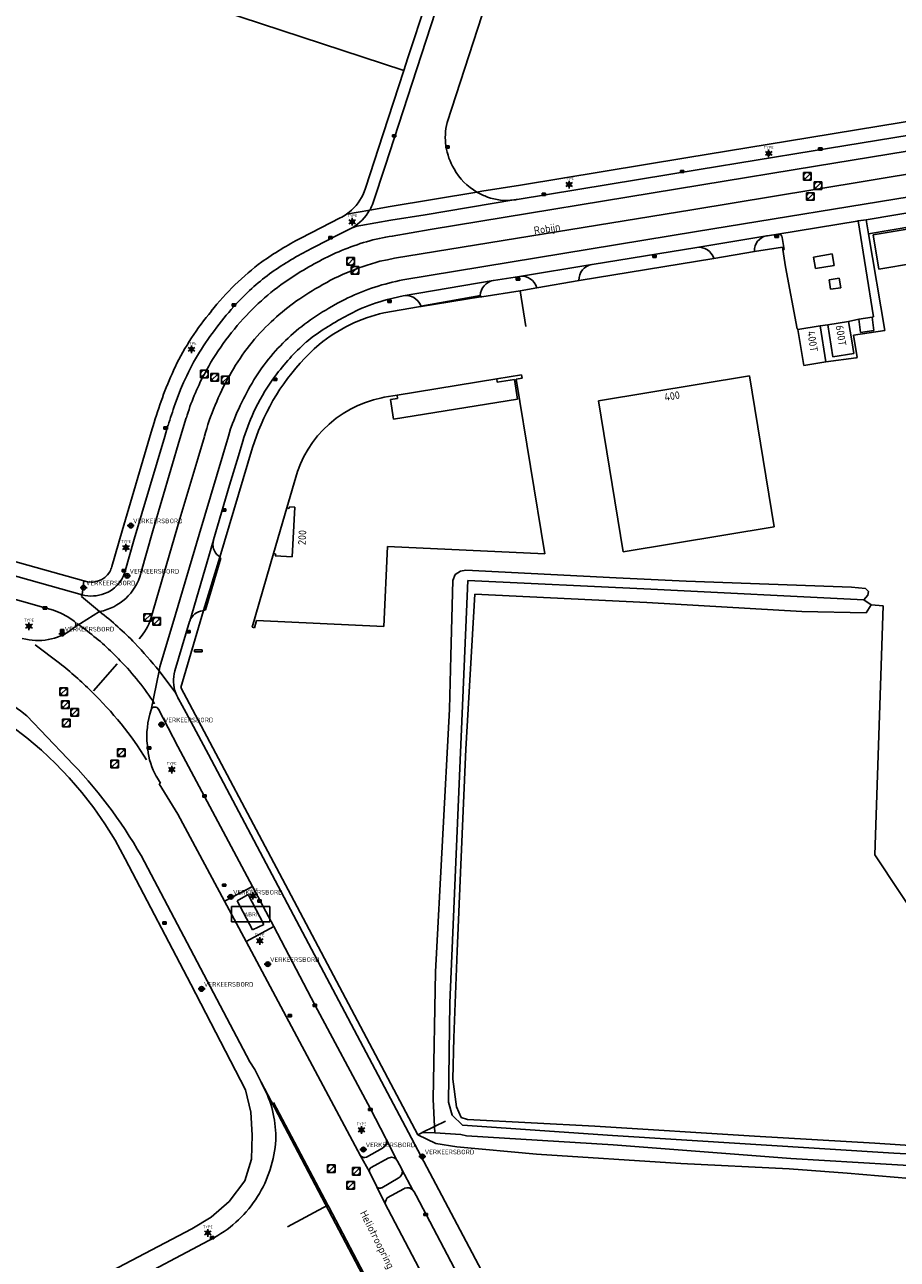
# Model space of a CAD drawing. Header units: metres. Extents: x 102000 to 105000, y 414600 to 420766.
# Tile 205 of 206: x 103264 to 103378, y 420182 to 420344. Entities that reach past the tile are written whole.
import ezdxf
from ezdxf.enums import TextEntityAlignment as Align

# ---------------------------------------------------------------- set-up
doc = ezdxf.new("R2010")
doc.units = ezdxf.units.M
doc.layers.get('0').update_dxf_attribs({"color": 8})
doc.styles.add('MtXpl_NLCS-ISO', font='NLCS-ISO.ttf')
doc.styles.add('NLCS-ISO', font='NLCS-ISO.ttf')

msp = doc.modelspace()

# ---------------------------------------------------------------- linework, layer by layer
for p, q in [((103218.69, 420368.63), (103313.39, 420337.53)), ((103314.48, 420335.86), (103318.19, 420347.35)), ((103313.93, 420339.18), (103316.29, 420346.43)), ((103323.65, 420344.8), (103319.05, 420330.71)), ((103313.39, 420337.53), (103313.93, 420339.18)), ((103313.39, 420337.53), (103310.69, 420329.23)), ((103310.94, 420325.02), (103314.48, 420335.86)), ((103367.25, 420324.99), (103427.62, 420334.89)), ((103366.5, 420328.77), (103395.74, 420333.53)), ((103394.08, 420331.43), (103366.93, 420327)), ((103367.15, 420321.96), (103427.65, 420331.9)), ((103310.69, 420329.23), (103308.36, 420322.15)), ((103311.89, 420328.83), (103312.34, 420329.13)), ((103312.34, 420328.83), (103311.89, 420329.13)), ((103312.34, 420329.13), (103311.89, 420329.13)), ((103311.89, 420329.13), (103311.89, 420328.83)), ((103311.89, 420328.83), (103312.34, 420328.83)), ((103312.34, 420328.83), (103312.34, 420329.13)), ((103318.86, 420327.38), (103319.31, 420327.68)), ((103319.31, 420327.38), (103318.86, 420327.68)), ((103319.31, 420327.68), (103318.86, 420327.68)), ((103318.86, 420327.68), (103318.86, 420327.38)), ((103319.31, 420327.38), (103319.31, 420327.68)), ((103350.26, 420326.11), (103366.5, 420328.77)), ((103318.86, 420327.38), (103319.31, 420327.38)), ((103328.66, 420322.54), (103350.26, 420326.11)), ((103366.93, 420327), (103352.03, 420324.58)), ((103360.88, 420326.78), (103361.35, 420326.78)), ((103360.88, 420326.58), (103361.35, 420326.58)), ((103367.64, 420327.12), (103368.09, 420327.42)), ((103368.09, 420327.12), (103367.64, 420327.42)), ((103368.09, 420327.42), (103367.64, 420327.42)), ((103367.64, 420327.42), (103367.64, 420327.12)), ((103367.64, 420327.12), (103368.09, 420327.12)), ((103368.09, 420327.12), (103368.09, 420327.42)), ((103309.37, 420320.25), (103310.94, 420325.02)), ((103352.03, 420324.58), (103328.23, 420320.66)), ((103349.58, 420324.16), (103350.03, 420324.46)), ((103350.03, 420324.16), (103349.58, 420324.46)), ((103350.03, 420324.46), (103349.58, 420324.46)), ((103349.58, 420324.46), (103349.58, 420324.16)), ((103350.03, 420324.16), (103350.03, 420324.46)), ((103352.38, 420322.58), (103367.25, 420324.99)), ((103349.58, 420324.16), (103350.03, 420324.16)), ((103398.91, 420324.15), (103351.66, 420316.46)), ((103366.68, 420324.16), (103365.68, 420324.16)), ((103365.68, 420324.16), (103365.68, 420323.16)), ((103365.68, 420323.16), (103366.68, 420323.16)), ((103365.83, 420323.31), (103366.54, 420324.02)), ((103366.68, 420323.16), (103366.68, 420324.16)), ((103368.08, 420322.97), (103367.08, 420322.97)), ((103367.08, 420322.97), (103367.08, 420321.97)), ((103367.23, 420322.12), (103367.94, 420322.83)), ((103368.08, 420321.97), (103368.08, 420322.97)), ((103308.36, 420322.15), (103308.05, 420321.32)), ((103311.59, 420319.74), (103322.94, 420321.62)), ((103316.85, 420316.71), (103352.38, 420322.58)), ((103322.94, 420321.62), (103323.61, 420321.76)), ((103323.61, 420321.76), (103328.66, 420322.54)), ((103331.48, 420321.18), (103331.93, 420321.48)), ((103331.93, 420321.18), (103331.48, 420321.48)), ((103331.93, 420321.48), (103331.48, 420321.48)), ((103331.48, 420321.48), (103331.48, 420321.18)), ((103331.48, 420321.18), (103331.93, 420321.18)), ((103331.93, 420321.18), (103331.93, 420321.48)), ((103334.77, 420322.71), (103335.23, 420322.71)), ((103334.77, 420322.51), (103335.23, 420322.51)), ((103351.06, 420319.31), (103367.15, 420321.96)), ((103367.08, 420321.54), (103366.08, 420321.54)), ((103366.08, 420321.54), (103366.08, 420320.54)), ((103366.23, 420320.69), (103366.93, 420321.39)), ((103367.08, 420321.97), (103368.08, 420321.97)), ((103367.08, 420320.54), (103367.08, 420321.54)), ((103308.92, 420319.26), (103311.59, 420319.74)), ((103327.79, 420320.59), (103316.16, 420318.63)), ((103366.08, 420320.54), (103367.08, 420320.54)), ((103302.54, 420316.94), (103305.06, 420318.23)), ((103305.9, 420318.72), (103308.92, 420319.26)), ((103311.7, 420317.95), (103307.77, 420317.25)), ((103316.16, 420318.63), (103311.7, 420317.95)), ((103312.18, 420312.98), (103351.06, 420319.31)), ((103372.83, 420317.85), (103373.86, 420318)), ((103373.86, 420318), (103381.82, 420319.34)), ((103373.86, 420318), (103374.18, 420316.14)), ((103299.9, 420315.59), (103302.54, 420316.94)), ((103306.26, 420316.76), (103304.2, 420315.72)), ((103306.4, 420317.84), (103306.87, 420317.84)), ((103306.4, 420317.64), (103306.87, 420317.64)), ((103307.25, 420317.17), (103306.63, 420316.96)), ((103307.77, 420317.25), (103307.25, 420317.17)), ((103311.88, 420315.87), (103316.85, 420316.71)), ((103351.66, 420316.46), (103313.27, 420310.12)), ((103362.33, 420316.13), (103372.67, 420317.83)), ((103372.67, 420317.83), (103372.83, 420317.85)), ((103372.83, 420317.85), (103374.84, 420305.29)), ((103374.18, 420316.14), (103380.11, 420317.16)), ((103374.76, 420316.03), (103379.51, 420316.79)), ((103304.2, 420315.72), (103301.9, 420314.55)), ((103303.57, 420315.5), (103304.02, 420315.8)), ((103304.02, 420315.5), (103303.57, 420315.8)), ((103304.02, 420315.8), (103303.57, 420315.8)), ((103303.57, 420315.8), (103303.57, 420315.5)), ((103303.57, 420315.5), (103304.02, 420315.5)), ((103304.02, 420315.5), (103304.02, 420315.8)), ((103360.85, 420315.9), (103351.73, 420314.38)), ((103360.86, 420315.9), (103360.85, 420315.9)), ((103360.91, 420315.91), (103360.86, 420315.9)), ((103360.86, 420315.9), (103360.86, 420315.9)), ((103360.96, 420315.91), (103360.91, 420315.91)), ((103362.33, 420316.13), (103360.96, 420315.91)), ((103361.93, 420315.67), (103362.38, 420315.97)), ((103362.38, 420315.67), (103361.93, 420315.97)), ((103362.38, 420315.97), (103361.93, 420315.97)), ((103361.93, 420315.97), (103361.93, 420315.67)), ((103361.93, 420315.67), (103362.38, 420315.67)), ((103362.38, 420315.67), (103362.38, 420315.97)), ((103363.14, 420314.11), (103362.89, 420315.68)), ((103376.32, 420303.49), (103374.18, 420316.14)), ((103375.52, 420311.52), (103374.76, 420316.03)), ((103306.94, 420313.05), (103305.94, 420313.05)), ((103305.94, 420313.05), (103305.94, 420312.05)), ((103306.94, 420312.05), (103306.94, 420313.05)), ((103351.73, 420314.38), (103338.03, 420312.16)), ((103345.95, 420313.06), (103346.4, 420313.36)), ((103346.4, 420313.06), (103345.95, 420313.36)), ((103346.4, 420313.36), (103345.95, 420313.36)), ((103345.95, 420313.36), (103345.95, 420313.06)), ((103345.95, 420313.06), (103346.4, 420313.06)), ((103346.4, 420313.06), (103346.4, 420313.36)), ((103353.94, 420312.91), (103359.24, 420313.86)), ((103359.24, 420313.86), (103362.9, 420314.41)), ((103362.9, 420314.41), (103362.96, 420314.09)), ((103362.96, 420314.09), (103363.14, 420314.11)), ((103362.96, 420314.09), (103363.32, 420311.83)), ((103369.41, 420313.52), (103366.98, 420313.12)), ((103366.98, 420313.12), (103367.25, 420311.61)), ((103369.68, 420312.03), (103369.41, 420313.52)), ((103305.94, 420312.05), (103306.94, 420312.05)), ((103306.09, 420312.2), (103306.79, 420312.91)), ((103307.49, 420311.89), (103306.49, 420311.89)), ((103306.49, 420311.89), (103306.49, 420310.89)), ((103306.64, 420311.04), (103307.35, 420311.75)), ((103307.49, 420310.89), (103307.49, 420311.89)), ((103310.26, 420312.57), (103311.23, 420312.77)), ((103311.23, 420312.77), (103312.18, 420312.96)), ((103328.52, 420310.59), (103337.98, 420312.15)), ((103336.3, 420310.06), (103353.93, 420312.95)), ((103338.01, 420312.16), (103337.98, 420312.15)), ((103338.03, 420312.16), (103338.01, 420312.16)), ((103353.93, 420312.95), (103353.93, 420312.93)), ((103353.93, 420312.93), (103353.94, 420312.91)), ((103363.32, 420311.83), (103364.85, 420303.72)), ((103367.25, 420311.61), (103369.68, 420312.03)), ((103380.21, 420312.3), (103375.52, 420311.52)), ((103306.49, 420310.89), (103307.49, 420310.89)), ((103313.31, 420308.06), (103325.09, 420310.04)), ((103325.11, 420310.04), (103325.09, 420310.04)), ((103325.12, 420310.04), (103325.11, 420310.04)), ((103328.52, 420310.59), (103325.12, 420310.04)), ((103328.1, 420310.11), (103328.55, 420310.41)), ((103328.55, 420310.11), (103328.1, 420310.41)), ((103328.55, 420310.41), (103328.1, 420310.41)), ((103328.1, 420310.41), (103328.1, 420310.11)), ((103328.1, 420310.11), (103328.55, 420310.11)), ((103328.55, 420310.11), (103328.55, 420310.41)), ((103336.3, 420310.06), (103330.77, 420309.1)), ((103370.34, 420310.34), (103369.02, 420310.13)), ((103369.02, 420310.13), (103369.22, 420308.9)), ((103370.54, 420309.11), (103370.34, 420310.34)), ((103323.59, 420307.93), (103328.59, 420308.72)), ((103328.59, 420308.72), (103330.77, 420309.1)), ((103328.59, 420308.72), (103329.36, 420304.04)), ((103369.22, 420308.9), (103370.54, 420309.11)), ((103290.93, 420306.7), (103291.38, 420307)), ((103291.38, 420306.7), (103290.93, 420307)), ((103291.38, 420307), (103290.93, 420307)), ((103290.93, 420307), (103290.93, 420306.7)), ((103290.93, 420306.7), (103291.38, 420306.7)), ((103291.45, 420306.98), (103291.15, 420306.63)), ((103291.38, 420306.7), (103291.38, 420307)), ((103292.15, 420307.7), (103291.45, 420306.98)), ((103310.77, 420305.83), (103315.32, 420306.61)), ((103313.31, 420308.06), (103311.24, 420307.55)), ((103311.29, 420307.16), (103311.74, 420307.46)), ((103311.74, 420307.16), (103311.29, 420307.46)), ((103311.74, 420307.46), (103311.29, 420307.46)), ((103311.29, 420307.46), (103311.29, 420307.16)), ((103311.29, 420307.16), (103311.74, 420307.16)), ((103311.74, 420307.16), (103311.74, 420307.46)), ((103315.32, 420306.61), (103315.64, 420306.66)), ((103315.63, 420306.71), (103315.6, 420306.76)), ((103315.63, 420306.71), (103323.4, 420308.07)), ((103315.64, 420306.66), (103315.63, 420306.71)), ((103323.43, 420307.9), (103315.64, 420306.66)), ((103323.4, 420308.07), (103323.43, 420307.9)), ((103323.43, 420307.9), (103323.59, 420307.93)), ((103372.89, 420305.01), (103371.57, 420304.69)), ((103372.89, 420305.01), (103374.64, 420305.26)), ((103373.14, 420303.25), (103372.89, 420305.01)), ((103374.84, 420305.29), (103374.64, 420305.26)), ((103374.64, 420305.26), (103374.89, 420303.5)), ((103364.85, 420303.72), (103364.94, 420303.63)), ((103364.94, 420303.63), (103367.86, 420304.1)), ((103365.69, 420298.92), (103364.94, 420303.63)), ((103368.84, 420304.26), (103367.86, 420304.1)), ((103367.86, 420304.1), (103368.61, 420299.39)), ((103368.84, 420304.26), (103371.57, 420304.69)), ((103369.5, 420300.06), (103368.84, 420304.26)), ((103371.57, 420304.69), (103371.97, 420302.15)), ((103372.22, 420302.88), (103376.32, 420303.49)), ((103374.89, 420303.5), (103373.14, 420303.25)), ((103301.38, 420302.63), (103300.59, 420301.99)), ((103302.21, 420303.21), (103301.38, 420302.63)), ((103371.97, 420302.15), (103372.24, 420300.49)), ((103372.68, 420299.97), (103372.22, 420302.88)), ((103285.38, 420301.15), (103285.84, 420301.15)), ((103285.38, 420300.95), (103285.84, 420300.95)), ((103372.24, 420300.49), (103369.5, 420300.06)), ((103368.61, 420299.39), (103365.69, 420298.92)), ((103368.61, 420299.39), (103372.54, 420299.93)), ((103372.54, 420299.93), (103372.68, 420299.97)), ((103287.78, 420298.3), (103286.78, 420298.3)), ((103286.78, 420298.3), (103286.78, 420297.3)), ((103286.78, 420297.3), (103287.78, 420297.3)), ((103286.92, 420297.45), (103287.63, 420298.16)), ((103287.78, 420297.3), (103287.78, 420298.3)), ((103289.15, 420297.89), (103288.15, 420297.89)), ((103288.15, 420297.89), (103288.15, 420296.89)), ((103288.15, 420296.89), (103289.15, 420296.89)), ((103288.29, 420297.04), (103289, 420297.74)), ((103289.15, 420296.89), (103289.15, 420297.89)), ((103290.53, 420297.55), (103289.53, 420297.55)), ((103289.53, 420297.55), (103289.53, 420296.55)), ((103289.68, 420296.7), (103290.39, 420297.4)), ((103290.53, 420296.55), (103290.53, 420297.55)), ((103296.55, 420297.53), (103296.26, 420297.15)), ((103296.33, 420296.97), (103296.78, 420297.27)), ((103296.78, 420296.97), (103296.33, 420297.27)), ((103296.78, 420297.27), (103296.33, 420297.27)), ((103296.33, 420297.27), (103296.33, 420296.97)), ((103296.33, 420296.97), (103296.78, 420296.97)), ((103296.78, 420296.97), (103296.78, 420297.27)), ((103325.54, 420297.18), (103312.51, 420295.04)), ((103328.78, 420297.7), (103325.54, 420297.18)), ((103325.61, 420296.74), (103325.54, 420297.18)), ((103325.54, 420297.18), (103325.61, 420296.74)), ((103327.85, 420297.1), (103325.61, 420296.74)), ((103325.61, 420296.74), (103327.85, 420297.1)), ((103328.26, 420294.54), (103327.85, 420297.1)), ((103327.85, 420297.1), (103328.26, 420294.54)), ((103328.09, 420297.16), (103328.85, 420297.28)), ((103331.81, 420274.29), (103328.09, 420297.16)), ((103328.85, 420297.28), (103328.78, 420297.7)), ((103358.59, 420297.57), (103338.86, 420294.32)), ((103361.84, 420277.83), (103358.59, 420297.57)), ((103284.17, 420295.77), (103283.47, 420293.9)), ((103284.56, 420296.69), (103284.17, 420295.77)), ((103289.53, 420296.55), (103290.53, 420296.55)), ((103307.37, 420293.69), (103306.39, 420293.2)), ((103308.39, 420294.11), (103307.37, 420293.69)), ((103309.43, 420294.45), (103308.39, 420294.11)), ((103310.5, 420294.71), (103309.43, 420294.45)), ((103310.8, 420294.77), (103310.5, 420294.71)), ((103312.51, 420295.04), (103310.8, 420294.77)), ((103312.56, 420294.62), (103311.63, 420294.47)), ((103311.63, 420294.47), (103312.56, 420294.62)), ((103311.63, 420294.47), (103312.02, 420291.93)), ((103312.02, 420291.93), (103311.63, 420294.47)), ((103312.02, 420291.93), (103328.26, 420294.54)), ((103328.26, 420294.54), (103312.02, 420291.93)), ((103312.51, 420295.04), (103312.56, 420294.62)), ((103312.56, 420294.62), (103312.51, 420295.04)), ((103338.86, 420294.32), (103342.09, 420274.57)), ((103284.08, 420289.33), (103284.93, 420292.07)), ((103305.44, 420292.64), (103304.54, 420292.02)), ((103306.39, 420293.2), (103305.44, 420292.64)), ((103280.35, 420290.21), (103280.74, 420291.49)), ((103282, 420290.61), (103282.45, 420290.91)), ((103282.45, 420290.61), (103282, 420290.91)), ((103282.45, 420290.91), (103282, 420290.91)), ((103282, 420290.91), (103282, 420290.61)), ((103282, 420290.61), (103282.45, 420290.61)), ((103282.53, 420291.07), (103282.12, 420289.65)), ((103282.45, 420290.61), (103282.45, 420290.91)), ((103290.73, 420290.63), (103290.43, 420289.69)), ((103291.06, 420291.54), (103290.73, 420290.63)), ((103302.84, 420290.52), (103302.11, 420289.72)), ((103303.62, 420291.27), (103302.84, 420290.52)), ((103304.54, 420292.02), (103303.62, 420291.27)), ((103276.54, 420277.28), (103280.35, 420290.21)), ((103282.12, 420289.65), (103278.13, 420276.19)), ((103280.55, 420277.31), (103284.08, 420289.33)), ((103286.42, 420286.73), (103287.3, 420289.66)), ((103290.43, 420289.69), (103286.62, 420276.82)), ((103292.32, 420289.04), (103291.75, 420287.12)), ((103293.58, 420288.18), (103294.38, 420290.41)), ((103301.45, 420288.87), (103300.85, 420287.97)), ((103302.11, 420289.72), (103301.45, 420288.87)), ((103289.3, 420273.87), (103293.58, 420288.18)), ((103300.85, 420287.97), (103300.32, 420287.03)), ((103284.1, 420278.89), (103286.42, 420286.73)), ((103291.75, 420287.12), (103290.6, 420283.27)), ((103299.86, 420286.05), (103299.47, 420285.04)), ((103300.32, 420287.03), (103299.86, 420286.05)), ((103299.47, 420285.04), (103298.07, 420280.31)), ((103290.6, 420283.27), (103288.5, 420276.14)), ((103289.66, 420279.89), (103290.11, 420280.19)), ((103290.11, 420279.89), (103289.66, 420280.19)), ((103290.11, 420280.19), (103289.66, 420280.19)), ((103289.66, 420280.19), (103289.66, 420279.89)), ((103289.66, 420279.89), (103290.11, 420279.89)), ((103290.11, 420279.89), (103290.11, 420280.19)), ((103298.07, 420280.31), (103296.34, 420274.34)), ((103298.38, 420280.22), (103298.07, 420280.31)), ((103298.07, 420280.31), (103298.38, 420280.22)), ((103298.44, 420280.42), (103298.38, 420280.22)), ((103298.38, 420280.22), (103298.44, 420280.42)), ((103299.12, 420280.39), (103298.44, 420280.42)), ((103298.44, 420280.42), (103299.12, 420280.39)), ((103298.79, 420273.9), (103299.12, 420280.39)), ((103299.12, 420280.39), (103298.79, 420273.9)), ((103277.21, 420277.99), (103278.11, 420277.98)), ((103280.29, 420265.81), (103284.1, 420278.89)), ((103342.09, 420274.57), (103361.84, 420277.83)), ((103231.55, 420277.1), (103266.6, 420267.2)), ((103252.86, 420275.97), (103271.53, 420270.75)), ((103275.2, 420272.64), (103276.54, 420277.28)), ((103278.13, 420276.19), (103276.87, 420271.91)), ((103278.98, 420271.74), (103280.55, 420277.31)), ((103286.62, 420276.82), (103283.53, 420266.36)), ((103285.37, 420265.49), (103288.49, 420276.08)), ((103288.5, 420276.14), (103288.49, 420276.11)), ((103288.49, 420276.11), (103288.49, 420276.08)), ((103276.81, 420275.2), (103277.28, 420275.2)), ((103276.81, 420275), (103277.28, 420275)), ((103296.34, 420274.34), (103293.53, 420264.71)), ((103296.34, 420274.34), (103296.65, 420274.25)), ((103296.65, 420274.25), (103296.34, 420274.34)), ((103310.78, 420264.78), (103311.26, 420275.26)), ((103311.26, 420275.26), (103331.81, 420274.29)), ((103271.29, 420268.93), (103253.15, 420274.01)), ((103289.3, 420273.87), (103287.2, 420266.86)), ((103289.43, 420273.74), (103287.45, 420266.96)), ((103289.15, 420274.01), (103289.3, 420273.87)), ((103289.3, 420273.87), (103289.43, 420273.74)), ((103296.65, 420274.25), (103296.57, 420274.01)), ((103296.57, 420274.01), (103296.65, 420274.25)), ((103296.57, 420274.01), (103298.79, 420273.9)), ((103298.79, 420273.9), (103296.57, 420274.01)), ((103276.54, 420271.93), (103276.99, 420272.23)), ((103276.99, 420271.93), (103276.54, 420272.23)), ((103276.99, 420272.23), (103276.54, 420272.23)), ((103276.54, 420272.23), (103276.54, 420271.93)), ((103276.54, 420271.93), (103276.99, 420271.93)), ((103276.75, 420271.41), (103277.65, 420271.41)), ((103276.99, 420271.93), (103276.99, 420272.23)), ((103319.8, 420270.82), (103320.1, 420271.58)), ((103320.1, 420271.58), (103320.81, 420272.01)), ((103320.81, 420272.01), (103321.49, 420272.17)), ((103321.49, 420272.17), (103341.15, 420271.17)), ((103341.15, 420271.17), (103350.31, 420270.7)), ((103271.04, 420269.87), (103271.94, 420269.86)), ((103271.29, 420268.93), (103271.53, 420270.75)), ((103319.42, 420215.54), (103321.74, 420270.78)), ((103319.55, 420260.93), (103319.8, 420270.82)), ((103321.74, 420270.78), (103345.71, 420269.68)), ((103345.71, 420269.68), (103373.57, 420268.25)), ((103350.31, 420270.7), (103371.96, 420269.94)), ((103371.96, 420269.94), (103373.78, 420269.77)), ((103373.78, 420269.77), (103374.16, 420269.35)), ((103271.29, 420268.93), (103271.24, 420268.72)), ((103271.24, 420268.72), (103273.59, 420266.74)), ((103322.67, 420269), (103321.51, 420248.74)), ((103345.16, 420267.91), (103322.67, 420269)), ((103365.44, 420266.76), (103345.16, 420267.91)), ((103374.07, 420268.88), (103373.57, 420268.25)), ((103373.57, 420268.25), (103374.5, 420267.6)), ((103374.16, 420269.35), (103374.07, 420268.88)), ((103266.22, 420267.04), (103266.67, 420267.34)), ((103266.67, 420267.04), (103266.22, 420267.34)), ((103266.67, 420267.34), (103266.22, 420267.34)), ((103266.22, 420267.34), (103266.22, 420267.04)), ((103266.22, 420267.04), (103266.67, 420267.04)), ((103266.6, 420267.2), (103267.56, 420266.91)), ((103266.67, 420267.04), (103266.67, 420267.34)), ((103267.56, 420266.91), (103268.5, 420266.52)), ((103268.5, 420266.52), (103269.42, 420266.05)), ((103273.59, 420266.74), (103270.25, 420264.65)), ((103280.37, 420266.46), (103279.37, 420266.46)), ((103279.37, 420266.46), (103279.37, 420265.46)), ((103279.52, 420265.61), (103280.23, 420266.32)), ((103280.37, 420265.46), (103280.37, 420266.46)), ((103283.53, 420266.36), (103281.48, 420259.51)), ((103287.2, 420266.86), (103284.23, 420256.82)), ((103284.23, 420256.82), (103287.2, 420266.86)), ((103287.2, 420266.86), (103287.09, 420266.83)), ((103287.45, 420266.96), (103287.2, 420266.86)), ((103373.86, 420266.55), (103365.44, 420266.76)), ((103374.5, 420267.6), (103373.86, 420266.55)), ((103374.5, 420267.6), (103376.1, 420267.5)), ((103376.1, 420267.5), (103375, 420234.9)), ((103264.12, 420264.91), (103264.59, 420264.91)), ((103264.12, 420264.71), (103264.59, 420264.71)), ((103269.42, 420266.05), (103270.25, 420265.49)), ((103270.67, 420265.16), (103272, 420264.16)), ((103279.37, 420265.46), (103280.37, 420265.46)), ((103281.57, 420265.94), (103280.57, 420265.94)), ((103280.57, 420265.94), (103280.57, 420264.94)), ((103280.57, 420264.94), (103281.57, 420264.94)), ((103280.72, 420265.09), (103281.43, 420265.8)), ((103281.57, 420264.94), (103281.57, 420265.94)), ((103285.36, 420265.45), (103283.44, 420258.97)), ((103285.37, 420265.47), (103285.36, 420265.45)), ((103285.37, 420265.49), (103285.37, 420265.47)), ((103293.53, 420264.71), (103293.83, 420264.62)), ((103293.83, 420264.62), (103294.1, 420265.55)), ((103294.1, 420265.55), (103310.78, 420264.78)), ((103263.94, 420263.14), (103263.47, 420263.22)), ((103268.26, 420263.84), (103269.16, 420263.84)), ((103268.47, 420264.08), (103268.92, 420264.38)), ((103268.92, 420264.08), (103268.47, 420264.38)), ((103268.92, 420264.38), (103268.47, 420264.38)), ((103268.47, 420264.38), (103268.47, 420264.08)), ((103268.47, 420264.08), (103268.92, 420264.08)), ((103268.92, 420264.08), (103268.92, 420264.38)), ((103285, 420263.97), (103285.45, 420264.27)), ((103285.45, 420263.97), (103285, 420264.27)), ((103285.45, 420264.27), (103285, 420264.27)), ((103285, 420264.27), (103285, 420263.97)), ((103285, 420263.97), (103285.45, 420263.97)), ((103285.45, 420263.97), (103285.45, 420264.27)), ((103265.14, 420262.38), (103268.35, 420259.97)), ((103286, 420261.73), (103287, 420261.73)), ((103286, 420261.48), (103286, 420261.73)), ((103287, 420261.48), (103286, 420261.48)), ((103287, 420261.73), (103287, 420261.48)), ((103272.79, 420256.36), (103275.87, 420259.91)), ((103319.38, 420253.98), (103319.55, 420260.93)), ((103280.33, 420253.89), (103281.38, 420258.99)), ((103281.48, 420259.51), (103281.38, 420258.99)), ((103283.56, 420256.05), (103281.38, 420258.99)), ((103269.39, 420256.76), (103268.39, 420256.76)), ((103268.39, 420256.76), (103268.39, 420255.76)), ((103268.53, 420255.91), (103269.24, 420256.61)), ((103269.39, 420255.76), (103269.39, 420256.76)), ((103284.23, 420256.82), (103298.63, 420229.6)), ((103298.63, 420229.6), (103284.23, 420256.82)), ((103268.39, 420255.76), (103269.39, 420255.76)), ((103269.61, 420255.04), (103268.61, 420255.04)), ((103268.61, 420255.04), (103268.61, 420254.04)), ((103268.76, 420254.19), (103269.47, 420254.9)), ((103269.61, 420254.04), (103269.61, 420255.04)), ((103283.91, 420255.3), (103284.39, 420254.43)), ((103268.61, 420254.04), (103269.61, 420254.04)), ((103270.84, 420254.06), (103269.84, 420254.06)), ((103269.84, 420254.06), (103269.84, 420253.06)), ((103269.98, 420253.21), (103270.69, 420253.92)), ((103270.84, 420253.06), (103270.84, 420254.06)), ((103281.27, 420253.96), (103283.83, 420249.1)), ((103284.39, 420254.43), (103284.93, 420253.48)), ((103284.93, 420253.48), (103287.82, 420248.02)), ((103317.52, 420219.59), (103319.38, 420253.98)), ((103262.03, 420251.78), (103264.05, 420250.23)), ((103264.07, 420253.08), (103269.39, 420247.51)), ((103269.73, 420252.66), (103268.73, 420252.66)), ((103268.73, 420252.66), (103268.73, 420251.66)), ((103268.88, 420251.8), (103269.58, 420252.51)), ((103269.73, 420251.66), (103269.73, 420252.66)), ((103269.84, 420253.06), (103270.84, 420253.06)), ((103281.23, 420251.95), (103282.13, 420251.95)), ((103264.05, 420250.23), (103265.98, 420248.58)), ((103268.73, 420251.66), (103269.73, 420251.66)), ((103265.98, 420248.58), (103267.83, 420246.84)), ((103276.93, 420248.78), (103275.93, 420248.78)), ((103275.93, 420248.78), (103275.93, 420247.78)), ((103276.07, 420247.92), (103276.78, 420248.63)), ((103276.93, 420247.78), (103276.93, 420248.78)), ((103279.82, 420248.74), (103280.27, 420249.04)), ((103280.27, 420248.74), (103279.82, 420249.04)), ((103280.27, 420249.04), (103279.82, 420249.04)), ((103279.82, 420249.04), (103279.82, 420248.74)), ((103279.82, 420248.74), (103280.27, 420248.74)), ((103279.88, 420248.75), (103279.84, 420249.23)), ((103280.27, 420248.74), (103280.27, 420249.04)), ((103283.83, 420249.1), (103293.59, 420230.76)), ((103321.51, 420248.74), (103320.83, 420233.61)), ((103267.83, 420246.84), (103269.59, 420245)), ((103276.06, 420247.29), (103275.06, 420247.29)), ((103275.06, 420247.29), (103275.06, 420246.29)), ((103275.2, 420246.43), (103275.91, 420247.14)), ((103275.93, 420247.78), (103276.93, 420247.78)), ((103276.06, 420246.29), (103276.06, 420247.29)), ((103287.82, 420248.02), (103339.79, 420149.91)), ((103275.06, 420246.29), (103276.06, 420246.29)), ((103282.79, 420246.16), (103283.26, 420246.16)), ((103282.79, 420245.96), (103283.26, 420245.96)), ((103269.59, 420245), (103271.26, 420243.07)), ((103281.56, 420244.27), (103281.03, 420245.14)), ((103281.39, 420244.18), (103281.56, 420244.27)), ((103283.82, 420240.25), (103281.39, 420244.18)), ((103271.26, 420243.07), (103272.82, 420241.06)), ((103287.08, 420242.46), (103287.53, 420242.76)), ((103287.53, 420242.46), (103287.08, 420242.76)), ((103287.53, 420242.76), (103287.08, 420242.76)), ((103287.08, 420242.76), (103287.08, 420242.46)), ((103287.08, 420242.46), (103287.53, 420242.46)), ((103287.53, 420242.46), (103287.53, 420242.76)), ((103272.82, 420241.06), (103274.28, 420238.98)), ((103274.28, 420238.98), (103275.63, 420236.82)), ((103289.92, 420228.85), (103283.82, 420240.25)), ((103275.63, 420236.82), (103276.91, 420234.38)), ((103285.53, 420217.99), (103276.91, 420234.38)), ((103276.91, 420234.38), (103285.53, 420217.99)), ((103279.03, 420234.8), (103293.26, 420207.84)), ((103375, 420234.9), (103401.25, 420195.32)), ((103320.83, 420233.61), (103320.35, 420222.32)), ((103289.66, 420230.79), (103290.11, 420231.09)), ((103290.11, 420230.79), (103289.66, 420231.09)), ((103290.11, 420231.09), (103289.66, 420231.09)), ((103289.66, 420231.09), (103289.66, 420230.79)), ((103289.66, 420230.79), (103290.11, 420230.79)), ((103289.92, 420228.85), (103293.59, 420230.76)), ((103290.11, 420230.79), (103290.11, 420231.09)), ((103293.59, 420230.76), (103296.36, 420225.52)), ((103290.29, 420229.41), (103291.19, 420229.4)), ((103293.03, 420229.72), (103291.6, 420228.87)), ((103295.09, 420225.79), (103293.03, 420229.72)), ((103293.42, 420229.66), (103293.88, 420229.66)), ((103293.42, 420229.46), (103293.88, 420229.46)), ((103298.63, 420229.6), (103315.21, 420198.28)), ((103315.21, 420198.28), (103298.63, 420229.6)), ((103292.74, 420223.57), (103289.92, 420228.85)), ((103295.85, 420228.13), (103290.85, 420228.13)), ((103290.85, 420228.13), (103290.85, 420226.13)), ((103291.6, 420228.87), (103293.61, 420225.1)), ((103294.28, 420228.71), (103294.73, 420229.01)), ((103294.73, 420228.71), (103294.28, 420229.01)), ((103294.73, 420229.01), (103294.28, 420229.01)), ((103294.28, 420229.01), (103294.28, 420228.71)), ((103294.28, 420228.71), (103294.73, 420228.71)), ((103294.73, 420228.71), (103294.73, 420229.01)), ((103295.85, 420226.13), (103295.85, 420228.13)), ((103281.84, 420225.83), (103282.29, 420226.13)), ((103282.29, 420225.83), (103281.84, 420226.13)), ((103282.29, 420226.13), (103281.84, 420226.13)), ((103281.84, 420226.13), (103281.84, 420225.83)), ((103281.84, 420225.83), (103282.29, 420225.83)), ((103282.29, 420225.83), (103282.29, 420226.13)), ((103290.85, 420226.13), (103295.85, 420226.13)), ((103292.74, 420223.57), (103296.36, 420225.52)), ((103293.61, 420225.1), (103295.09, 420225.79)), ((103296.36, 420225.52), (103301.75, 420215.3)), ((103307.71, 420195.54), (103292.74, 420223.57)), ((103294.3, 420223.75), (103294.76, 420223.75)), ((103294.3, 420223.55), (103294.76, 420223.55)), ((103320.35, 420222.32), (103319.93, 420210.96)), ((103295.13, 420220.6), (103296.03, 420220.6)), ((103317.23, 420202.96), (103317.52, 420219.59)), ((103292.69, 420204.15), (103285.53, 420217.99)), ((103285.53, 420217.99), (103292.69, 420204.15)), ((103286.48, 420217.36), (103287.38, 420217.36)), ((103301.52, 420215.05), (103301.98, 420215.35)), ((103301.98, 420215.05), (103301.52, 420215.35)), ((103301.98, 420215.35), (103301.52, 420215.35)), ((103301.52, 420215.35), (103301.52, 420215.05)), ((103301.52, 420215.05), (103301.98, 420215.05)), ((103301.75, 420215.3), (103309.01, 420201.69)), ((103301.98, 420215.05), (103301.98, 420215.35)), ((103319.25, 420202.54), (103319.42, 420215.54)), ((103298.25, 420213.7), (103298.7, 420214)), ((103298.7, 420213.7), (103298.25, 420214)), ((103298.7, 420214), (103298.25, 420214)), ((103298.25, 420214), (103298.25, 420213.7)), ((103298.25, 420213.7), (103298.7, 420213.7)), ((103298.7, 420213.7), (103298.7, 420214)), ((103319.93, 420210.96), (103319.8, 420205.54)), ((103293.26, 420207.84), (103293.9, 420206.81)), ((103293.9, 420206.81), (103294.71, 420205.16)), ((103294.71, 420205.16), (103311.62, 420173.08)), ((103295.17, 420204.26), (103294.71, 420205.16)), ((103319.8, 420205.54), (103320.29, 420201.92)), ((103293.36, 420201.23), (103292.69, 420204.15)), ((103292.69, 420204.15), (103293.36, 420201.23)), ((103296.32, 420202.52), (103303.45, 420189.09)), ((103308.78, 420201.44), (103309.23, 420201.74)), ((103309.23, 420201.44), (103308.78, 420201.74)), ((103309.23, 420201.74), (103308.78, 420201.74)), ((103308.78, 420201.74), (103308.78, 420201.44)), ((103309.01, 420201.69), (103310.98, 420197.88)), ((103309.23, 420201.44), (103309.23, 420201.74)), ((103317.39, 420199.35), (103317.23, 420202.96)), ((103319.71, 420200.85), (103319.25, 420202.54)), ((103320.29, 420201.92), (103320.87, 420200.54)), ((103293.56, 420198.23), (103293.36, 420201.23)), ((103293.36, 420201.23), (103293.56, 420198.23)), ((103308.78, 420201.44), (103309.23, 420201.44)), ((103317.39, 420199.35), (103318.85, 420200.07)), ((103321.07, 420199.54), (103319.71, 420200.85)), ((103320.87, 420200.54), (103321.71, 420200.28)), ((103321.71, 420200.28), (103338.35, 420199.41)), ((103307.61, 420199.01), (103308.07, 420199.01)), ((103307.61, 420198.81), (103308.07, 420198.81)), ((103315.21, 420198.28), (103315.72, 420198.53)), ((103315.72, 420198.53), (103315.21, 420198.28)), ((103315.72, 420198.53), (103315.78, 420198.56)), ((103315.78, 420198.56), (103315.72, 420198.53)), ((103315.78, 420198.56), (103317.39, 420199.35)), ((103317.43, 420198.52), (103315.78, 420198.56)), ((103317.43, 420198.52), (103317.39, 420199.35)), ((103320.82, 420198.3), (103317.43, 420198.52)), ((103340.69, 420198.19), (103321.07, 420199.54)), ((103338.35, 420199.41), (103359.26, 420198.08)), ((103293.44, 420195.09), (103293.56, 420198.23)), ((103293.56, 420198.23), (103293.44, 420195.09)), ((103311, 420196.9), (103310.83, 420196.69)), ((103310.98, 420197.88), (103311.07, 420197.69)), ((103311.1, 420197.16), (103311, 420196.9)), ((103311.07, 420197.69), (103312.48, 420194.98)), ((103311.07, 420197.69), (103311.13, 420197.43)), ((103311.13, 420197.43), (103311.1, 420197.16)), ((103317.56, 420197.14), (103315.21, 420198.28)), ((103320.33, 420196.71), (103317.56, 420197.14)), ((103321.58, 420198.15), (103320.82, 420198.3)), ((103340.79, 420196.95), (103321.58, 420198.15)), ((103377.49, 420195.87), (103340.69, 420198.19)), ((103364.02, 420195.19), (103340.79, 420196.95)), ((103359.26, 420198.08), (103375.01, 420197.18)), ((103375.01, 420197.18), (103386.43, 420196.44)), ((103307.64, 420196.36), (103308.54, 420196.35)), ((103308.9, 420193.43), (103307.71, 420195.54)), ((103307.93, 420195.4), (103307.71, 420195.54)), ((103308.1, 420195.32), (103307.93, 420195.4)), ((103308.3, 420195.31), (103308.1, 420195.32)), ((103308.48, 420195.37), (103308.3, 420195.31)), ((103310.6, 420196.54), (103308.48, 420195.37)), ((103309.1, 420194), (103311.32, 420195.22)), ((103310.83, 420196.69), (103310.6, 420196.54)), ((103311.32, 420195.22), (103311.47, 420195.28)), ((103311.47, 420195.28), (103311.63, 420195.32)), ((103311.63, 420195.32), (103311.79, 420195.33)), ((103311.79, 420195.33), (103311.95, 420195.31)), ((103311.95, 420195.31), (103312.1, 420195.26)), ((103312.1, 420195.26), (103312.24, 420195.19)), ((103312.24, 420195.19), (103312.37, 420195.09)), ((103315.36, 420195.43), (103316.26, 420195.43)), ((103330.76, 420195.74), (103320.33, 420196.71)), ((103349.6, 420194.54), (103330.76, 420195.74)), ((103384, 420193.98), (103364.02, 420195.19)), ((103398.17, 420194.77), (103377.49, 420195.87)), ((103292.59, 420192.27), (103293.44, 420195.09)), ((103293.44, 420195.09), (103292.59, 420192.27)), ((103304.41, 420194.33), (103303.41, 420194.33)), ((103303.41, 420194.33), (103303.41, 420193.33)), ((103303.56, 420193.47), (103304.26, 420194.18)), ((103304.41, 420193.33), (103304.41, 420194.33)), ((103307.66, 420193.99), (103306.66, 420193.99)), ((103306.66, 420193.99), (103306.66, 420192.99)), ((103306.81, 420193.13), (103307.51, 420193.84)), ((103307.66, 420192.99), (103307.66, 420193.99)), ((103308.87, 420193.59), (103308.88, 420193.67)), ((103308.88, 420193.51), (103308.87, 420193.59)), ((103308.88, 420193.67), (103308.9, 420193.75)), ((103308.9, 420193.43), (103308.88, 420193.51)), ((103308.9, 420193.75), (103308.93, 420193.82)), ((103308.93, 420193.82), (103308.98, 420193.89)), ((103308.98, 420193.89), (103309.04, 420193.95)), ((103309.04, 420193.95), (103309.1, 420194)), ((103312.37, 420195.09), (103312.48, 420194.98)), ((103312.48, 420194.98), (103312.57, 420194.85)), ((103312.57, 420194.85), (103313.08, 420193.89)), ((103313.08, 420193.89), (103313.14, 420193.75)), ((103313.14, 420193.75), (103314.57, 420191.05)), ((103313.14, 420193.75), (103313.18, 420193.61)), ((103313.18, 420193.61), (103313.2, 420193.45)), ((103363.79, 420193.83), (103349.6, 420194.54)), ((103371.38, 420193.28), (103363.79, 420193.83)), ((103290.52, 420189.55), (103292.59, 420192.27)), ((103292.59, 420192.27), (103290.52, 420189.55)), ((103303.41, 420193.33), (103304.41, 420193.33)), ((103306.95, 420192.18), (103305.95, 420192.18)), ((103305.95, 420192.18), (103305.95, 420191.18)), ((103306.09, 420191.33), (103306.8, 420192.04)), ((103306.66, 420192.99), (103307.66, 420192.99)), ((103306.95, 420191.18), (103306.95, 420192.18)), ((103309.81, 420191.56), (103308.9, 420193.43)), ((103312.63, 420192.62), (103310.49, 420191.36)), ((103312.77, 420192.69), (103312.63, 420192.62)), ((103312.89, 420192.78), (103312.77, 420192.69)), ((103313, 420192.89), (103312.89, 420192.78)), ((103313.08, 420193.02), (103313, 420192.89)), ((103313.15, 420193.16), (103313.08, 420193.02)), ((103313.18, 420193.3), (103313.15, 420193.16)), ((103313.2, 420193.45), (103313.18, 420193.3)), ((103382.77, 420192.28), (103371.38, 420193.28)), ((103305.95, 420191.18), (103306.95, 420191.18)), ((103309.85, 420191.49), (103309.81, 420191.56)), ((103310.91, 420189.35), (103309.85, 420191.49)), ((103309.9, 420191.43), (103309.85, 420191.49)), ((103309.96, 420191.38), (103309.9, 420191.43)), ((103310.03, 420191.34), (103309.96, 420191.38)), ((103310.1, 420191.31), (103310.03, 420191.34)), ((103310.18, 420191.3), (103310.1, 420191.31)), ((103310.26, 420191.29), (103310.18, 420191.3)), ((103310.34, 420191.3), (103310.26, 420191.29)), ((103310.41, 420191.33), (103310.34, 420191.3)), ((103310.49, 420191.36), (103310.41, 420191.33)), ((103311.22, 420190.02), (103313.38, 420191.23)), ((103313.38, 420191.23), (103313.51, 420191.29)), ((103313.51, 420191.29), (103313.79, 420191.34)), ((103313.79, 420191.34), (103314.07, 420191.32)), ((103314.07, 420191.32), (103314.34, 420191.22)), ((103314.34, 420191.22), (103314.57, 420191.05)), ((103314.57, 420191.05), (103314.74, 420190.82)), ((103314.74, 420190.82), (103314.99, 420190.35)), ((103314.99, 420190.35), (103336.87, 420148.86)), ((103288.16, 420187.48), (103290.52, 420189.55)), ((103290.52, 420189.55), (103288.16, 420187.48)), ((103303.45, 420189.09), (103298.16, 420186.25)), ((103303.45, 420189.09), (103303.57, 420188.86)), ((103303.57, 420188.86), (103309.9, 420176.84)), ((103310.91, 420189.35), (103311.07, 420189.78)), ((103327.29, 420158.07), (103310.91, 420189.35)), ((103311.07, 420189.78), (103311.22, 420190.02)), ((103285.65, 420185.98), (103288.16, 420187.48)), ((103288.16, 420187.48), (103285.65, 420185.98)), ((103316.02, 420187.7), (103316.47, 420188)), ((103316.47, 420187.7), (103316.02, 420188)), ((103316.47, 420188), (103316.02, 420188)), ((103316.02, 420188), (103316.02, 420187.7)), ((103316.02, 420187.7), (103316.47, 420187.7)), ((103316.47, 420187.7), (103316.47, 420188)), ((103271.59, 420178.59), (103285.65, 420185.98)), ((103285.65, 420185.98), (103271.59, 420178.59)), ((103287.51, 420185.54), (103287.97, 420185.54)), ((103271.59, 420175.85), (103288.61, 420184.84)), ((103287.51, 420185.34), (103287.97, 420185.34)), ((103288.1, 420184.66), (103288.55, 420184.96)), ((103288.55, 420184.66), (103288.1, 420184.96)), ((103288.55, 420184.96), (103288.1, 420184.96)), ((103288.1, 420184.96), (103288.1, 420184.66)), ((103288.1, 420184.66), (103288.55, 420184.66)), ((103288.55, 420184.66), (103288.55, 420184.96))]:
    msp.add_line(p, q)
at = {"ltscale": 0.1}
for p, q in [((103360.89, 420326.81), (103360.68, 420326.94)), ((103360.89, 420326.56), (103360.68, 420326.43)), ((103361.11, 420326.94), (103361.11, 420327.19)), ((103361.11, 420326.43), (103361.11, 420326.18)), ((103361.33, 420326.81), (103361.55, 420326.94)), ((103361.33, 420326.56), (103361.55, 420326.43)), ((103334.78, 420322.73), (103334.56, 420322.86)), ((103335, 420322.86), (103335, 420323.11)), ((103335.22, 420322.73), (103335.44, 420322.86)), ((103334.78, 420322.48), (103334.56, 420322.35)), ((103335, 420322.35), (103335, 420322.1)), ((103335.22, 420322.48), (103335.44, 420322.35)), ((103306.42, 420317.86), (103306.2, 420317.99)), ((103306.64, 420317.99), (103306.64, 420318.24)), ((103306.85, 420317.86), (103307.07, 420317.99)), ((103306.42, 420317.61), (103306.2, 420317.48)), ((103306.64, 420317.48), (103306.64, 420317.23)), ((103306.85, 420317.61), (103307.07, 420317.48)), ((103285.39, 420301.17), (103285.17, 420301.3)), ((103285.39, 420300.92), (103285.17, 420300.79)), ((103285.61, 420301.3), (103285.61, 420301.55)), ((103285.61, 420300.79), (103285.61, 420300.54)), ((103285.83, 420301.17), (103286.05, 420301.3)), ((103285.83, 420300.92), (103286.05, 420300.79)), ((103276.82, 420275.23), (103276.6, 420275.35)), ((103276.82, 420274.97), (103276.6, 420274.85)), ((103277.04, 420275.35), (103277.04, 420275.61)), ((103277.04, 420274.85), (103277.04, 420274.59)), ((103277.26, 420275.23), (103277.48, 420275.35)), ((103277.26, 420274.97), (103277.48, 420274.85)), ((103264.13, 420264.94), (103263.91, 420265.07)), ((103264.13, 420264.69), (103263.91, 420264.56)), ((103264.35, 420265.07), (103264.35, 420265.32)), ((103264.57, 420264.94), (103264.79, 420265.07)), ((103264.57, 420264.69), (103264.79, 420264.56)), ((103264.35, 420264.56), (103264.35, 420264.31)), ((103282.8, 420246.19), (103282.58, 420246.32)), ((103282.8, 420245.94), (103282.58, 420245.81)), ((103283.02, 420246.32), (103283.02, 420246.57)), ((103283.02, 420245.81), (103283.02, 420245.56)), ((103283.24, 420246.19), (103283.46, 420246.32)), ((103283.24, 420245.94), (103283.46, 420245.81)), ((103293.43, 420229.68), (103293.21, 420229.81)), ((103293.43, 420229.43), (103293.21, 420229.3)), ((103293.65, 420229.81), (103293.65, 420230.06)), ((103293.65, 420229.3), (103293.65, 420229.05)), ((103293.87, 420229.68), (103294.09, 420229.81)), ((103293.87, 420229.43), (103294.09, 420229.3)), ((103294.31, 420223.78), (103294.09, 420223.9)), ((103294.31, 420223.52), (103294.09, 420223.4)), ((103294.53, 420223.9), (103294.53, 420224.15)), ((103294.53, 420223.4), (103294.53, 420223.14)), ((103294.75, 420223.78), (103294.97, 420223.9)), ((103294.75, 420223.52), (103294.97, 420223.4)), ((103307.62, 420199.04), (103307.4, 420199.17)), ((103307.62, 420198.79), (103307.4, 420198.66)), ((103307.84, 420199.17), (103307.84, 420199.42)), ((103307.84, 420198.66), (103307.84, 420198.41)), ((103308.06, 420199.04), (103308.28, 420199.17)), ((103308.06, 420198.79), (103308.28, 420198.66)), ((103287.52, 420185.57), (103287.3, 420185.69)), ((103287.74, 420185.69), (103287.74, 420185.95)), ((103287.96, 420185.57), (103288.18, 420185.69)), ((103287.52, 420185.31), (103287.3, 420185.19)), ((103287.74, 420185.19), (103287.74, 420184.93)), ((103287.96, 420185.31), (103288.18, 420185.19))]:
    msp.add_line(p, q, dxfattribs=at)
for centre in [(103361.11, 420326.68), (103335, 420322.61), (103306.64, 420317.74), (103285.61, 420301.05), (103277.04, 420275.1), (103264.35, 420264.81), (103283.02, 420246.06), (103293.65, 420229.56), (103294.53, 420223.65), (103307.84, 420198.91), (103287.74, 420185.44)]:
    msp.add_circle(centre, 0.253, dxfattribs=at)
for centre, radius in [((103366.18, 420323.66), 0.5), ((103367.58, 420322.47), 0.5), ((103366.58, 420321.04), 0.5), ((103306.44, 420312.55), 0.5), ((103306.99, 420311.39), 0.5), ((103287.28, 420297.8), 0.5), ((103288.65, 420297.39), 0.5), ((103290.03, 420297.05), 0.5), ((103277.66, 420277.98), 0.3), ((103277.66, 420277.98), 0.112), ((103277.2, 420271.41), 0.3), ((103277.2, 420271.41), 0.112), ((103271.49, 420269.86), 0.3), ((103271.49, 420269.86), 0.112), ((103279.88, 420265.96), 0.5), ((103281.07, 420265.44), 0.5), ((103268.71, 420263.84), 0.3), ((103268.71, 420263.84), 0.112), ((103268.89, 420256.26), 0.5), ((103269.11, 420254.54), 0.5), ((103270.34, 420253.56), 0.5), ((103269.23, 420252.16), 0.5), ((103281.68, 420251.95), 0.3), ((103281.68, 420251.95), 0.112), ((103276.43, 420248.28), 0.5), ((103275.56, 420246.79), 0.5), ((103290.74, 420229.41), 0.3), ((103290.74, 420229.41), 0.112), ((103295.58, 420220.6), 0.3), ((103295.58, 420220.6), 0.112), ((103286.93, 420217.36), 0.3), ((103286.93, 420217.36), 0.112), ((103308.09, 420196.35), 0.3), ((103308.09, 420196.35), 0.112), ((103315.81, 420195.43), 0.3), ((103315.81, 420195.43), 0.112), ((103303.91, 420193.83), 0.5), ((103307.16, 420193.49), 0.5), ((103306.45, 420191.68), 0.5)]:
    msp.add_circle(centre, radius)
for centre, radius, start, end in [((103326.82, 420328.8), 8.01, 166.1972, 211.2255), ((103327.09, 420328.65), 8.17, 209.343, 239.4339), ((103302.34, 420323.86), 6.25, 304.6252, 335.9678), ((103327.13, 420328.71), 8.23, 239.4608, 250.1488), ((103304.29, 420321.98), 5.37, 329.5392, 341.1537), ((103326.83, 420327.86), 7.33, 250.017, 277.5349), ((103326.75, 420328.36), 7.84, 277.6288, 280.8212), ((103302.29, 420323.95), 6.35, 295.8748, 304.5868), ((103303.44, 420322.42), 6.32, 300.2296, 329.9951), ((103303.3, 420322.69), 6.63, 296.5056, 300.1512), ((103320.31, 420276.44), 44.15, 117.5452, 125.2829), ((103316.15, 420288.48), 27.72, 98.8562, 113.1622), ((103361.2, 420313.97), 1.96, 100.3431, 183.2061), ((103362.38, 420315.61), 0.521, 7.4999, 94.8071), ((103325.26, 420268.15), 51.95, 116.7244, 123.3326), ((103321.86, 420275.38), 42.02, 113.2937, 122.024), ((103351.96, 420312.34), 2.06, 17.257, 96.3451), ((103315.61, 420284.51), 34.86, 126.6259, 141.8372), ((103313.14, 420287.45), 29.17, 124.2804, 136.0403), ((103318.7, 420281.12), 32.56, 105.0266, 121.279), ((103338.34, 420310.14), 2.05, 100.1015, 182.1188), ((103316.79, 420282.93), 32.93, 121.5165, 136.783), ((103318.47, 420282.08), 28.52, 100.519, 115.7567), ((103325.45, 420308.02), 2.06, 100.1498, 178.4417), ((103328.8, 420308.57), 2.04, 15.0674, 97.9172), ((103317.39, 420281.93), 31.19, 119.992, 134.1618), ((103319.91, 420280.44), 38.9, 137.6761, 143.5966), ((103321.63, 420275.62), 35.71, 115.8189, 127.9881), ((103316.76, 420285.81), 22.43, 104.2482, 114.6004), ((103313.65, 420305.97), 2.11, 21.9768, 99.1702), ((103315.21, 420283.37), 35.26, 139.9876, 154.1825), ((103317.47, 420281.97), 34.08, 136.4007, 152.3236), ((103326.26, 420267.34), 43.19, 115.8612, 123.839), ((103315.25, 420286.04), 20.29, 102.7514, 129.5727), ((103315.52, 420283), 33.85, 142.6675, 156.1447), ((103316.58, 420283.12), 29.77, 134.6342, 150.8996), ((103317.49, 420282.12), 28.05, 129.4834, 144.9007), ((103319.84, 420280.5), 28.85, 131.8655, 143.8344), ((103321.17, 420279.97), 28.75, 130.9546, 158.6957), ((103329.68, 420277.16), 51, 154.9747, 163.6775), ((103313.05, 420283.86), 29.29, 151.5656, 163.7123), ((103322.77, 420279.7), 36.85, 150.9345, 164.3124), ((103323.09, 420279.17), 34.33, 146.2534, 158.8946), ((103318.16, 420281.53), 26.9, 144.5195, 155.2656), ((103342.14, 420272.99), 62.28, 160.3851, 163.1332), ((103327.73, 420277.82), 37.15, 156.2312, 162.4053), ((103290.35, 420275.54), 1.94, 163.923, 231.862), ((103272.48, 420273.5), 2.91, 251.0425, 327.1212), ((103272.28, 420273.55), 6.94, 280.9174, 344.8477), ((103272.76, 420273.11), 4.29, 290.0785, 343.691), ((103271.01, 420273.91), 4.38, 333.1107, 343.1757), ((103272.52, 420273.59), 4.82, 255.2076, 290.7196), ((103246.64, 420232.03), 43.94, 44.0898, 52.1696), ((103287.19, 420264.93), 1.9, 92.8886, 162.7044), ((103265.58, 420270.24), 7.29, 257.0249, 309.9082), ((103269.97, 420265.07), 0.51, 304.0082, 55.9918), ((103273.72, 420267.89), 6.9, 317.0016, 342.4611), ((103252.26, 420237.95), 32.81, 42.9216, 53.017), ((103215.7, 420204.48), 85.35, 39.6878, 42.9213), ((103238.21, 420219.5), 42.39, 52.3988, 75.4658), ((103238.59, 420222.21), 48.08, 45.1547, 51.7637), ((103253.23, 420237.28), 32.57, 32.2494, 44.951), ((103288.06, 420257.69), 4.79, 164.6093, 200.0285), ((103239.55, 420222.28), 47.36, 31.9549, 45.918), ((103288.01, 420257.67), 4.73, 200.0434, 210.1317), ((103290.98, 420250.41), 11.21, 161.8927, 186.0343), ((103280.81, 420253.74), 0.507, 25.1176, 163.0018), ((103288.99, 420249.64), 9.15, 185.6138, 209.5359), ((103224.97, 420203.81), 62.31, 29.8247, 44.5315), ((103282.57, 420198.04), 14.06, 358.2044, 26.2773), ((103280.97, 420198.53), 15.68, 327.8449, 356.5754), ((103281.01, 420198.49), 15.62, 299.1009, 327.8952)]:
    msp.add_arc(centre, radius, start, end)

# ---------------------------------------------------------------- texts
at = {"style": 'MtXpl_NLCS-ISO'}
for s, rotation, p in [('Robijn', 8.916, (103330.48, 420316.08)), ('400T', 279.0411, (103366.14, 420303.37)), ('600T', 278.8692, (103369.87, 420304.12)), ('400', 9.2819, (103347.56, 420294.28)), ('200', 86.7458, (103300.53, 420275.42)), ('Heliotroopring', 296.6163, (103307.61, 420188.05))]:
    msp.add_text(s, height=1, rotation=rotation, dxfattribs=at).set_placement(p)
at = {"style": 'NLCS-ISO'}
msp.add_text('ABRI', height=0.525, dxfattribs=at).set_placement((103293.35, 420227.13), align=Align.MIDDLE_CENTER)
for p in [(103361.11, 420327.19), (103335, 420323.11), (103306.64, 420318.24), (103285.61, 420301.55), (103277.04, 420275.61), (103264.35, 420265.32), (103283.02, 420246.57), (103293.65, 420230.06), (103294.53, 420224.15), (103307.84, 420199.42), (103287.74, 420185.95)]:
    msp.add_attdef('TYPE', text='', height=0.36, dxfattribs=at).set_placement(p, align=Align.BOTTOM_CENTER)
for p in [(103277.96, 420278.29), (103277.5, 420271.71), (103271.79, 420270.17), (103269.01, 420264.14), (103281.98, 420252.25), (103291.04, 420229.71), (103295.88, 420220.9), (103287.23, 420217.66), (103308.39, 420196.66), (103316.11, 420195.73)]:
    msp.add_attdef('VERKEERSBORD', p, 'B09', height=0.6, dxfattribs=at)

doc.saveas('drawing.dxf')
